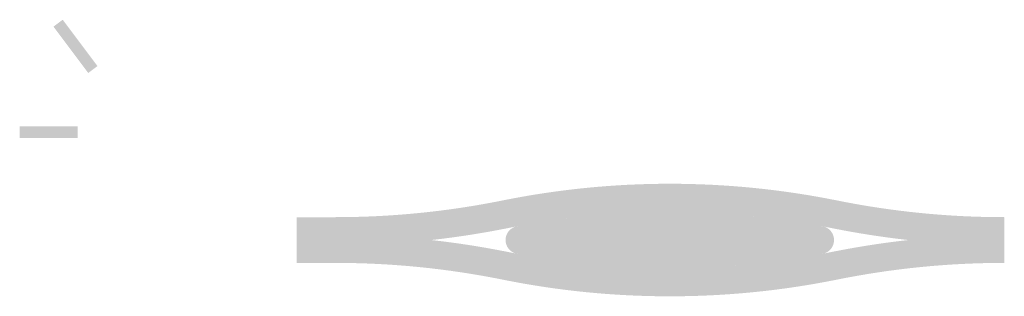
# Model space of a CAD drawing. Header units: metres. Extents: x 149090 to 161988, y 479090 to 487021.
# Tile 42 of 72: x 161849 to 161988, y 479090 to 479129. Entities that reach past the tile are written whole.
import ezdxf

# ---------------------------------------------------------------- set-up
doc = ezdxf.new("R2010")
doc.units = ezdxf.units.M
doc.layers.add('IRP-V-verharding-rijbaan', color=7, linetype='Continuous', lineweight=0, true_color=0xffb061)
doc.layers.add('N-WE-GR-STADSLANDBOUW-A', color=7, linetype='Continuous', lineweight=35, true_color=0xffff9e)

msp = doc.modelspace()

# ---------------------------------------------------------------- hatches: boundary and pattern name
at = {"layer": 'IRP-V-verharding-rijbaan', "transparency": 33554610}
h = msp.add_hatch(color=256, dxfattribs=at)
h.dxf.hatch_style = 1
h.paths.add_polyline_path([(161940.891, 479101.675), (161940.891, 479105.675, 0.0498627), (161917.135, 479103.3, -0.0498627), (161893.379, 479100.925), (161887.891, 479100.925), (161887.891, 479097.675), (161906.997, 479097.675, 0.0223145), (161917.927, 479099.379, -0.0022913), (161918.97, 479099.585, -0.056667), (161919.414, 479099.669, -0.0465899)])
h.paths.add_polyline_path([(161988.404, 479100.925, -0.0498627), (161964.648, 479103.3, 0.0498627), (161940.891, 479105.675), (161940.891, 479101.675, -0.0465899), (161962.369, 479099.669, -0.056667), (161962.813, 479099.585, -0.0022913), (161963.856, 479099.379, 0.0223145), (161974.786, 479097.675), (161988.404, 479097.675)])
h.paths.add_polyline_path([(161940.891, 479093.675, -0.0465899), (161919.414, 479095.681, -0.0566619), (161918.97, 479095.765, -0.0022911), (161917.927, 479095.971, 0.0223151), (161906.996, 479097.675), (161887.891, 479097.675), (161887.891, 479094.425), (161893.379, 479094.425, -0.0498625), (161917.135, 479092.05, 0.0498625), (161940.891, 479089.675)])
h.paths.add_polyline_path([(161988.404, 479094.425), (161988.404, 479097.675), (161974.787, 479097.675, 0.0223151), (161963.856, 479095.971, -0.0022911), (161962.813, 479095.765, -0.0566619), (161962.369, 479095.681, -0.0465899), (161940.891, 479093.675), (161940.891, 479089.675, 0.0498625), (161964.648, 479092.05, -0.0498625)])
at = {"layer": 'N-WE-GR-STADSLANDBOUW-A', "transparency": 33554559}
h = msp.add_hatch(color=256, dxfattribs=at)
h.dxf.hatch_style = 1
h.paths.add_polyline_path([(161859.596, 479122.405), (161854.657, 479128.995), (161853.339, 479128.007), (161858.278, 479121.417)])
h = msp.add_hatch(color=256, dxfattribs=at)
h.dxf.hatch_style = 1
h.paths.add_polyline_path([(161856.781, 479113.847), (161848.546, 479113.847), (161848.546, 479112.2), (161856.781, 479112.2)])
h = msp.add_hatch(color=256, dxfattribs=at)
h.dxf.hatch_style = 1
h.paths.add_polyline_path([(161962.813, 479099.585, 0.0475659), (161940.891, 479101.675, 0.0475659), (161918.97, 479099.585, 0.7363504), (161918.97, 479095.765, 0.0475659), (161940.891, 479093.675, 0.0475659), (161962.813, 479095.765, 0.7363504)])

doc.saveas('drawing.dxf')
